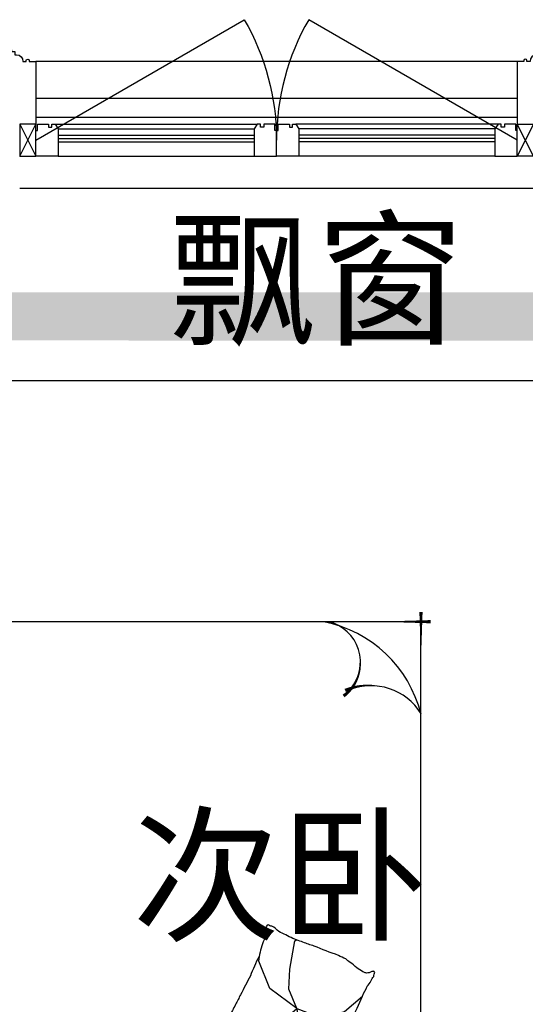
# Model space of a CAD drawing. Header units: millimetres. Extents: x 296296 to 297283, y 219875 to 220035.
# Tile 113 of 256: x 296792.24 to 296793.81, y 220021.15 to 220024.21. Entities that reach past the tile are written whole.
import ezdxf

# ---------------------------------------------------------------- set-up
doc = ezdxf.new("R2010")
doc.units = ezdxf.units.MM
doc.linetypes.add('185洋房-中间套（报建版）-旧规$0$洋房户型$0$CONTINOUS', pattern=[0])
doc.linetypes.add('185洋房-中间套（报建版）-旧规$0$洋房户型$0$XU-140-SF-N1$0$DASH', pattern=[0.35, 0.25, -0.1])
doc.layers.add('面积-计容-住宅-1', color=1, linetype='Continuous', lineweight=0)
doc.styles.get("Standard").update_dxf_attribs({"font": 'arial.ttf'})

# ---------------------------------------------------------------- blocks, each defined once
blk = doc.blocks.new('4uyh5uj6kj67j75rykjtuk7tsik76ykj')
at = {"color": 253}
for s, p in [('飘窗', (842888.6784163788, 434306)), ('次卧', (842775.5000000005, 432449))]:
    blk.add_text(s, height=337.5886524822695, dxfattribs=at).set_placement(p)
blk = doc.blocks.new('185洋房-中间套（报建版）-旧规$0$洋房户型$0$11A$C643C1FD2')
at = {"color": 253}
for points in [[(28.00162752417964, 342.6770962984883, -0.2633679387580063), (0.0515171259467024, 361.4657623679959, -0.494818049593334), (9.22300753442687, 380.2089987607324, -0.049224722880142), (26.89366485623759, 381.9528907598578, -0.0368308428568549), (50.53589313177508, 380.2089987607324, -0.0318926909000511), (88.513958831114, 372.0737317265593, 0.0357819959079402), (122.4282498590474, 365.0841070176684, 0.0329412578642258), (212.0899194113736, 359.1705537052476, 0.0265644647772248), (323.3170857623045, 365.0841070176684, 0.0179054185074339), (360.8313586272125, 370.4487565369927, -0.0333974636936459), (381.0393698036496, 372.7026747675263, -0.0320396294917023), (418.1219118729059, 371.9701745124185, 0.018441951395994), (482.4437609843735, 368.9494421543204, 0.0108372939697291), (547.20722402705, 369.7023622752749, 0.0146238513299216), (595.1154809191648, 372.7026747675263, 0.1112493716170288), (617.6622878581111, 380.009099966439, -0.1537083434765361), (634.5505437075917, 383.9622313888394, -0.0764444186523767), (641.9869964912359, 382.2391803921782, -0.215512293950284), (643.9398537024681, 380.2089987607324, -0.5858582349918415), (641.2773915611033, 377.1638927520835, 0.3634893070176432), (636.428366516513, 374.5792910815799, 0.1917162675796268), (636.3710470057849, 363.0441536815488, -0.1296753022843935), (638.3061893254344, 346.4303289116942, -0.0173502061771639), (635.3064320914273, 329.6262630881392, 0.0193256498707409), (632.6727208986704, 314.5282753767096, 0.0188175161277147), (626.0583722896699, 246.1461785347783, 0.0218280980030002), (625.1612337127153, 186.9199199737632, 0.0062041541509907), (626.5468691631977, 153.0692459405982, 0.0019630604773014), (632.6727208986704, 46.17539165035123, 0.0283408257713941), (636.9498540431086, 10.04676229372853, -0.1170135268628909), (636.428366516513, 1.137023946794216, -0.3660599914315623), (634.9992988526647, 0.2057491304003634, -0.0397304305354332), (621.4055880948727, 3.013640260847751, -0.0483088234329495), (607.6671159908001, 8.49546699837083, 0.0629807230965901), (596.9933037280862, 12.39658056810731, 0.0405796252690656), (573.5959727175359, 15.7771522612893, 0.0143450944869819), (506.85604535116, 18.02642949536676, 0.0054844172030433), (381.4113608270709, 17.27782013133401, 0.0071527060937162), (285.2684470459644, 14.27319686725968, 0.0087615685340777), (242.7241944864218, 11.586396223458, -0.0081531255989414), (197.0090114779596, 8.643489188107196, -0.062510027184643), (139.879690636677, 13.04411358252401, 0.078669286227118), (94.29284231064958, 15.08410701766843, 0.0478250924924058), (71.93141105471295, 10.36764307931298, -0.0344939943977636), (41.1465831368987, 3.013640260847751, -0.0235713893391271), (15.81139786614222, -8.1299222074e-06, -0.5102284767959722), (14.85667191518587, 1.137023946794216), (22.36815910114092, 31.16260241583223), (43.02460189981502, 113.7327313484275, 0.0730409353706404), (44.97563112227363, 133.3135636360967, 0.0233051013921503), (39.26876032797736, 194.4262439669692, 0.0182988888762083), (35.19884174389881, 217.2706755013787, -0.0109698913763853), (27.85368260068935, 255.2657693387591, -0.0422811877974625), (24.94686314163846, 289.579173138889, -0.0272005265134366), (27.85368260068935, 342.9727865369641)], [(501.8616993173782, 368.8804882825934, 0.0278421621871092), (478.0799251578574, 358.2673156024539, 0.0486850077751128), (465.5431597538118, 350.1835615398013, 0.0236664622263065), (437.6198862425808, 325.8245057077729, 0.0312234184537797), (418.5966097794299, 305.1453350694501, 0.0468009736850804), (413.4886008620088, 297.4792006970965, 0.023190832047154), (405.4516541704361, 280.7496055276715)], [(583.8483481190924, 374.5792910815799, 0.0881531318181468), (549.3185234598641, 371.0355364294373, 0.0881531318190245), (518.1231781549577, 355.8132692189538, 0.0775471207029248), (496.4769416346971, 334.2011149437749, 0.077547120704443), (482.4437609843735, 307.0218101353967)], [(118.3913605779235, 15.79728258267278, 0.0097294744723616), (145.6801728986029, 24.82911724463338, 0.009729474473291), (172.5969230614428, 34.91583502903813, 0.0079705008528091), (194.3418602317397, 43.95450188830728, 0.0079705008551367), (215.7876314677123, 53.68171564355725)]]:
    blk.add_lwpolyline(points, format="xyb", dxfattribs=at)
blk = doc.blocks.new('185洋房-中间套（报建版）-旧规$0$洋房户型$0$11A$C5A527934')
at = {"color": 253}
for p, q in [((122.7863028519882, 492.3297854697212), (194.0422210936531, 398.7701386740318)), ((469.082148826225, 493.1734273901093), (467.2889541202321, 399.6312042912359)), ((194.0422210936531, 398.7701386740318), (261.6452530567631, 281.4336128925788)), ((347.0384173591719, 320.5457457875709), (364.8287260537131, 400.5479455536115)), ((467.2889541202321, 399.6312042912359), (490.5114477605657, 289.7861020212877)), ((592.6898554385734, 326.9167924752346), (677.8384109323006, 360.9532905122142)), ((677.8384109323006, 360.9532905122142), (699.5126560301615, 357.8590980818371)), ((329.248285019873, 268.9888375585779), (347.0384173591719, 320.5457457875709)), ((530.7634408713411, 243.3727071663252), (592.6898554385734, 326.9167924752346)), ((261.6452530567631, 281.4336128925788), (277.656460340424, 231.6545115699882)), ((490.5114477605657, 289.7861020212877), (530.7634408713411, 243.3727071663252)), ((69.51041293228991, 247.6549006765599), (37.09750266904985, 229.6184736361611)), ((162.0198065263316, 260.0996760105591), (69.51041293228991, 247.6549006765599)), ((277.656460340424, 231.6545115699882), (162.0198065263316, 260.0996760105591)), ((277.656460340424, 231.6545115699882), (329.248285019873, 268.9888375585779)), ((530.7634408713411, 243.3727071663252), (591.1416068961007, 268.1265008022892)), ((591.1416068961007, 268.1265008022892), (653.0678451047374, 265.0323083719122)), ((653.0678451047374, 265.0323083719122), (741.3128976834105, 249.5610920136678)), ((741.3128976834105, 249.5610920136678), (744.2826452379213, 243.7632998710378)), ((277.656460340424, 231.6545115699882), (233.1808649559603, 174.7640555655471)), ((277.656460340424, 231.6545115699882), (288.2512753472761, 146.9533973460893)), ((363.562474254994, 226.3543945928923), (318.6659118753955, 193.8651198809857)), ((530.7634408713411, 243.3727071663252), (363.562474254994, 226.3543945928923)), ((530.7634408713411, 243.3727071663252), (502.8965543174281, 169.1111991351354)), ((318.6659118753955, 193.8651198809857), (307.8287011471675, 186.1295117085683)), ((233.1808649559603, 174.7640555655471), (174.4729873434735, 132.0963089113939)), ((502.8965543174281, 169.1111991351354), (521.4744786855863, 94.8498182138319)), ((174.4729873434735, 132.0963089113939), (90.85874809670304, 132.0963089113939)), ((289.9070901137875, 133.7158508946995), (300.5571840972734, 48.57280439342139)), ((521.4744786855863, 94.8498182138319), (569.7114051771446, 38.53747242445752))]:
    blk.add_line(p, q, dxfattribs=at)
blk.add_lwpolyline([(405.0356356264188, 391.5003112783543, -0.0256263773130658), (394.5934741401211, 394.0405346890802, -0.0108003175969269), (278.209239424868, 431.5106167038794, -0.0045599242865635), (199.4338971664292, 459.5707737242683, -0.0112502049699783), (167.8769151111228, 471.9491266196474, -0.0693939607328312), (150.9364112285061, 481.9861399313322, 0.0797562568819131), (135.9971100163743, 490.4264496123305, 0.1063994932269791), (122.7863028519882, 492.3297854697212, 0.3286420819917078), (119.1773717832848, 489.2655320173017, 0.2995467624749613), (121.3153486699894, 483.4137400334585, -0.1899166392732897), (126.2542959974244, 475.4833428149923, -0.0335175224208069), (127.3176843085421, 466.2475801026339, -0.0756271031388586), (126.8906863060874, 462.1304654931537, -0.0534886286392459), (124.2209201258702, 455.063051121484, -0.0178378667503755), (113.3135905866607, 435.2732662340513, -0.0383935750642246), (97.84424402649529, 413.4275901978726, 0.0595290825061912), (88.45066338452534, 398.9000875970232, 0.0359425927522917), (78.95537845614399, 375.3470172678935, 0.011245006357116), (55.85925023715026, 297.6302435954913, 0.0062027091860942), (46.61283075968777, 262.009805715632, -0.010783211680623), (41.10622010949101, 241.5682398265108, -0.0194848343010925), (37.09750266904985, 229.6184736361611, -0.0050616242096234), (19.43351800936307, 184.4461909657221, -0.1013919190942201), (4.367418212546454, 161.6979340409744, 0.2237680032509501), (2.24386440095e-05, 149.6127858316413, 0.2555795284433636), (2.805489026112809, 145.4583129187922, 0.0815627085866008), (16.92475666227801, 140.8788286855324, 0.0718052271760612), (32.32184490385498, 140.7632261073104, -0.0699853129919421), (48.11559286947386, 140.7018463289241, -0.0354599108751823), (101.6783004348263, 129.0320565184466, -0.0294323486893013), (163.8247328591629, 106.7504570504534, -0.0015539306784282), (193.8273851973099, 93.84524431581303, 0.0015200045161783), (224.4987916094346, 80.64991030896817, 0.004735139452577), (256.237719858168, 67.46336765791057, -0.0038204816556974), (295.604757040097, 51.19196171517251, -0.2960011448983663), (315.3198151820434, 22.10359100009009, 0.6497743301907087), (334.6137799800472, 13.98520612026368, 0.0231899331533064), (338.6621444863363, 18.15789371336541, -0.0288000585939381), (341.960333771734, 21.48196777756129, -0.0057266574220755), (347.8876233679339, 26.68343014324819, 0.0043580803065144), (355.6948428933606, 33.49688085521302, 0.0275279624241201), (370.9950301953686, 48.67188713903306, 0.0462141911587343), (378.6929041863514, 58.96571177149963, 0.194121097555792), (381.2113511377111, 73.97301234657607, -0.1337189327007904), (382.2652226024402, 95.61669339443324, -0.0057790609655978), (388.9653815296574, 115.431317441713, -0.0088817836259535)], format="xyb", dxfattribs=at)
blk.add_lwpolyline([(770.2698468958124, 299.0561550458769, 0.1013919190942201), (787.0352203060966, 320.5827156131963, -0.2237680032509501), (792.3160632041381, 332.2975630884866, -0.2555795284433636), (789.8372789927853, 336.6548462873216, -0.0815627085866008), (776.1105519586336, 342.3030636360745, -0.0718052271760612), (760.7676185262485, 343.5984725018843, 0.0699853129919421), (745.0250362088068, 344.8702209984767, 0.0354599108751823), (692.5143547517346, 360.6111221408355, 0.0294323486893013), (632.2585668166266, 387.5905357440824, 0.0015539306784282), (603.3333250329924, 402.757409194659, -0.0015200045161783), (573.7635334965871, 418.2648087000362, -0.004735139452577), (543.1286866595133, 433.8452654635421, 0.0038204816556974), (505.1246174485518, 453.0861851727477, 0.2960011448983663), (487.6971029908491, 483.6000929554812, 0.265444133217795), (469.082148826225, 493.1734273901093, -0.0231899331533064), (464.7258680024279, 489.3233112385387, 0.0288000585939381), (461.1825995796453, 486.2618132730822, 0.0057266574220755), (454.8740680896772, 481.5299634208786, -0.0043580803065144), (446.5675822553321, 475.3349589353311, -0.0275279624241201), (430.149279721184, 461.3773126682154, -0.0462141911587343), (421.6850562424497, 451.7037915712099, -0.194121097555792), (418.0237477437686, 436.9336708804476, 0.1337189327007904), (415.3140452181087, 415.4344363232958, 0.0115049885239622), (398.5551213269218, 377.3189803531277, 0.0088817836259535), (374.8533441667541, 328.8747350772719, 0.0124257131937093), (341.4359616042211, 267.358714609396, -0.0336123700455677), (330.0450882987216, 244.0923795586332), (309.3242681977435, 193.4073047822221), (293.3396342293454, 154.3073867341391, 0.2243410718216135), (280.2644931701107, 142.336453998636, -0.7227715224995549), (280.1118582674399, 134.362428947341, -0.1035130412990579), (283.475598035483, 133.9159818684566, 0.0534647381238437), (289.9907356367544, 133.7042395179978, 0.0301092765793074), (310.7412826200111, 129.5083340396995, -0.0314364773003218), (330.6279829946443, 125.5419687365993, -0.0532399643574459), (344.2355694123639, 125.1658530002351, 0.0551795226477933), (357.3661006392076, 124.7520930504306, 0.0562710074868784), (380.1486569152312, 118.8334074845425, 0.0108003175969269), (493.3185365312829, 72.55300682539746, 0.0045599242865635), (569.7114051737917, 38.53747242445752, 0.0112502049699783), (600.2267866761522, 23.7767736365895, 0.0693939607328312), (616.3481453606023, 12.47084147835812, -0.0797562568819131), (630.5965715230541, 2.91030277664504, -0.1063994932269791), (643.622630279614, -7.6228861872e-06, -0.3286420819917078), (647.45581179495, 2.778616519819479, -0.2995467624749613), (645.7726487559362, 8.777064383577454, 0.1899166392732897), (641.4560746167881, 17.06268979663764, 0.0335175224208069), (641.103711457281, 26.35278924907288, 0.0756271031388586), (641.8450193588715, 30.42506412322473, 0.0534886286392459), (645.0486305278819, 37.26705745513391, 0.0178378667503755), (657.4407085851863, 56.16260785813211, 0.0383935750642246), (674.5389620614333, 76.75833489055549, -0.0595290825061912), (685.0184041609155, 90.52310813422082, -0.0359425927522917), (696.2910374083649, 113.2791029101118, -0.011245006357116), (725.2760093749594, 188.9969967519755, -0.0062027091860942), (737.2254412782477, 223.8039349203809, 0.010783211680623), (744.2826452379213, 243.7632998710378, 0.0194848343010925), (749.1954882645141, 255.370655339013, 0.0050616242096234)], format="xyb", close=True, dxfattribs=at)
blk = doc.blocks.new('185洋房-中间套（报建版）-旧规$0$洋房户型$0$11cdx床头灯2.0')
at = {"color": 253}
for p, q in [((0, 121.9930754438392), (0, 164.8358911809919)), ((-22.36753262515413, 36.55522483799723), (-61.20316116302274, 100.0242339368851)), ((-6.675826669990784, 42.33230819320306), (-18.26673075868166, 115.8317782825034)), ((10.03221337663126, 41.66468136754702), (27.45064381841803, 114.0049844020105)), ((25.21293987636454, 34.65398449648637), (68.98890671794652, 94.82196510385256)), ((-34.65398450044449, 25.21293987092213), (-94.82196508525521, 68.98890669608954)), ((0, 19.46074865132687), (0, 38.24746614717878)), ((36.55522483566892, 22.36753262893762), (100.0242339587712, 61.20316118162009)), ((-121.9930754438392, 0), (-164.8358911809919, 0)), ((-41.66468137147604, 10.0322133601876), (-114.0049843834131, 27.45064379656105)), ((-19.46074865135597, 0), (-38.24746614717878, 0)), ((19.46074865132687, 0), (38.24746614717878, 0)), ((42.33230819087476, 6.675826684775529), (115.8317783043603, 18.26673077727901)), ((121.9930754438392, 0), (164.8358911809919, 0)), ((-42.33230818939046, -6.675826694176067), (-115.831778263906, -18.26673078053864)), ((-36.55522482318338, -22.36753264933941), (-100.0242339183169, -61.20316118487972)), ((0, -19.46074865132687), (0, -38.24746614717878)), ((34.65398451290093, -25.21293985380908), (96.00410843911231, -67.33413310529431)), ((41.66468137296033, -10.03221335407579), (114.3802456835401, -25.8424789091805)), ((-25.21293984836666, -34.65398451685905), (-68.9889066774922, -94.82196510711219)), ((-27.26200928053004, -114.0502396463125), (-9.963274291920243, -41.68122052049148)), ((18.72336690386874, -113.8760766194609), (6.952890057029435, -42.28768495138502)), ((62.58618011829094, -99.16473352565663), (22.87297582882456, -36.24110863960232)), ((0, -121.9930754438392), (0, -164.8358911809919))]:
    blk.add_line(p, q, dxfattribs=at)
for points in [[(0, 164.8358911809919), (0, 121.9930754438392)], [(-164.8358911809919, 0), (-121.9930754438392, 0)], [(164.8358911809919, 0), (122.0982539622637, -1.711093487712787)], [(0, -164.8358911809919), (0, -121.9930754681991)]]:
    blk.add_lwpolyline(points, dxfattribs=at)
for radius in [42.85546614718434, 38.24746614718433]:
    blk.add_circle((0, 0), radius, dxfattribs=at)
for centre, start, end in [((-55.65763585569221, 60.34635381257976), 97.98094052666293, 167.5444984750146), ((-28.32740078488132, 77.05201628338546), 75.48094052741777, 145.0444984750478), ((3.315424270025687, 82.02720775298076), 52.98094052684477, 122.5444984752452), ((34.45350603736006, 74.51450042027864), 30.48094052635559, 100.0444984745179), ((60.34635383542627, 55.6576358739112), 7.980940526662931, 77.54449847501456), ((-74.51450040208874, 34.45350601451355), 120.4809405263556, 190.0444984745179), ((77.05201630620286, 28.32740080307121), 345.4809405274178, 55.04449847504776), ((-82.02720773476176, 3.315424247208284), 142.9809405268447, 212.5444984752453), ((82.02720777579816, -3.315424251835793), 322.9809405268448, 32.54449847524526), ((-77.05201626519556, -28.32740080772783), 165.4809405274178, 235.0444984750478), ((74.51450044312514, -34.45350601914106), 300.4809405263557, 10.04449847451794), ((-60.34635379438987, -55.65763587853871), 187.9809405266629, 257.5444984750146), ((55.65763589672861, -60.34635381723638), 277.9809405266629, 347.5444984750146), ((-34.45350599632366, -74.51450042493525), 210.4809405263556, 280.044498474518), ((-3.31542422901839, -82.02720775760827), 232.9809405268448, 302.5444984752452), ((28.32740082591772, -77.05201628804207), 255.4809405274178, 325.0444984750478)]:
    blk.add_arc(centre, 40.1031497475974, start, end, dxfattribs=at)
blk = doc.blocks.new('*U1160')
at = {"color": 253}
for p, q in [((-900, 0), (-1350, 0)), ((-1350, 0), (-1350, -450)), ((-1350, 0), (1350, 0)), ((900, 0), (-900, 0)), ((-900, 0), (-900, -2100)), ((-900, -450), (-900, 0)), ((900, -2100), (900, 0)), ((900, -450), (900, 0)), ((900, 0), (1350, 0)), ((1350, 0), (1350, -450)), ((-1330, -50), (-1330, -430)), ((-920, -430), (-920, -50)), ((900, -52.37141133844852), (-900, -52.37141133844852)), ((920, -430), (920, -50)), ((1330, -50), (1330, -430)), ((-1350, -450), (-900, -450)), ((-1330, -430), (-920, -430)), ((1350, -450), (900, -450)), ((1330, -430), (920, -430)), ((-900, -2100), (900, -2100))]:
    blk.add_line(p, q, dxfattribs=at)
at = {"color": 253, "linetype": '185洋房-中间套（报建版）-旧规$0$洋房户型$0$CONTINOUS', "ltscale": 2.5}
blk.add_line((900, -494.0539780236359), (-129.6384496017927, -493.6936342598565), dxfattribs=at)
at = {"color": 253}
for points in [[(-1300, -20), (-1300, -50), (-1330, -50)], [(-950, -20), (-1300, -20)], [(-950, -20), (-950, -50), (-920, -50)], [(950, -20), (950, -50), (920, -50)], [(950, -20), (1300, -20)], [(1300, -20), (1300, -50), (1330, -50)]]:
    blk.add_lwpolyline(points, dxfattribs=at)
for points in [[(-1350, -332.5829230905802, 0, 18, 0), (-1350, -478.5486145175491, 10, 10, 0)], [(1350, -332.5829230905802, 0, 18, 0), (1350, -478.5486145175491, 10, 10, 0)], [(-900, -349.7433749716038, 0, 10, 0), (-900, -477.732901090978, 10, 10, 0)], [(900, -349.7433749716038, 0, 10, 0), (900, -477.732901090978, 10, 10, 0)], [(-1380.642982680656, -450, 10, 0, 0), (-1202.928873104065, -450, 10, 10, 0)], [(-873.3039343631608, -450, 18, 0, 0), (-1032.485541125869, -450, 10, 10, 0)], [(873.3039343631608, -450, 18, 0, 0), (1032.485541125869, -450, 10, 10, 0)], [(1380.642982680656, -450, 10, 0, 0), (1202.928873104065, -450, 10, 10, 0)], [(668.4798599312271, -1858.974266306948, 10, 0, 0.3742418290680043), (834.35406832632, -1895.367973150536, 10, 10, -2.215859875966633)], [(686.134763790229, -1863.698682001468, 10, 0, -0.1770186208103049), (693.2691898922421, -1995.667389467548, 10, 10, 2.215859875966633)], [(900, -1958.516598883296, 0, 10, 0), (900, -2130, 10, 10, 0)], [(-900, -2005.373558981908, 0, 10, 0), (-900, -2130, 10, 10, 0)], [(-658.2516379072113, -2100, 0, 10, 0), (-930, -2100, 10, 10, 0)], [(775.3735589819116, -2100, 0, 10, 0), (930, -2100, 10, 10, 0)]]:
    blk.add_lwpolyline(points, format="xyseb", dxfattribs=at)
at = {"color": 253, "linetype": '185洋房-中间套（报建版）-旧规$0$洋房户型$0$CONTINOUS', "ltscale": 2.5}
for centre, radius, start, end in [((-128.8583196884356, -1775.735626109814), 1282.042229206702, 90.03486480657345, 126.977026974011), ((-10.6178487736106, -1124.520932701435), 641.9571511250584, 100.6846126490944, 154.0789214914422), ((515.9483600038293, -1720.672995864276), 391.6461517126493, 284.3565564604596, 348.6982700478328), ((773.9434106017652, -1781.829325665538), 129.6719098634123, 228.5450077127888, 346.4386693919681), ((519.1637179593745, -1944.946974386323), 181.3429785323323, 301.1833281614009, 22.206194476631)]:
    blk.add_arc(centre, radius, start, end, dxfattribs=at)
at = {"color": 253, "linetype": '185洋房-中间套（报建版）-旧规$0$洋房户型$0$XU-140-SF-N1$0$DASH', "ltscale": 2.5}
blk.add_arc((-757.918790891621, -855.2302890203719), 175.8930122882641, 5.188406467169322, 143.8786841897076, dxfattribs=at)
at = {"color": 253, "xscale": -1}
for name, p in [('185洋房-中间套（报建版）-旧规$0$洋房户型$0$11cdx床头灯2.0', (-1125, -225)), ('185洋房-中间套（报建版）-旧规$0$洋房户型$0$11A$C643C1FD2', (-140.3062636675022, -485.6770544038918))]:
    blk.add_blockref(name, p, dxfattribs=at)
at = {"color": 253}
for name, p in [('185洋房-中间套（报建版）-旧规$0$洋房户型$0$11cdx床头灯2.0', (1125, -225)), ('185洋房-中间套（报建版）-旧规$0$洋房户型$0$11A$C643C1FD2', (140.3062636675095, -485.6770544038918)), ('185洋房-中间套（报建版）-旧规$0$洋房户型$0$11A$C5A527934', (-835.6395401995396, -1956.163217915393))]:
    blk.add_blockref(name, p, dxfattribs=at)
blk = doc.blocks.new('185洋房-中间套（报建版）-旧规')
at = {"color": 253}
blk.add_lwpolyline([(27400.00161028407, 12600.00000026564), (29600.00161030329, 12600.00000026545)], dxfattribs=at)
at = {"color": 253, "xscale": -1, "rotation": 270}
blk.add_blockref('*U1160', (29999.9999321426, 10950.00000026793), dxfattribs=at)
blk = doc.blocks.new('*U1498')
at = {"color": 253}
for points in [[(30532.70266194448, 9049.579764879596), (30532.70266194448, 8999.579764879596), (30582.70266194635, 8999.579764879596), (30582.70266194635, 9002.579764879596), (30589.70266194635, 9002.579764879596), (30589.70266194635, 9005.57976485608), (30592.70266194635, 9005.57976485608, 0.4142135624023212), (30599.70266194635, 9012.57976485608), (30599.70266194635, 9015.57976485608), (30606.70266194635, 9015.57976485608), (30606.70266194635, 9018.57976485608), (30647.70266285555, 9018.579764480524), (30647.70266279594, 9023.579764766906), (30657.70266273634, 9023.579764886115), (30657.70266261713, 9033.579764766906), (30662.70266350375, 9033.57976482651, 0.4039906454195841), (30682.70266297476, 9054.579764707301), (30692.70266264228, 9054.57976462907), (30692.70266262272, 9052.079764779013, 0.9999999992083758), (30702.70266277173, 9052.079764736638), (30702.7026627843, 9054.57976468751), (30722.70266339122, 9054.57976468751), (30722.70266339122, 9249.579764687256)], [(32412.70266483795, 9049.579764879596), (32412.70266483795, 8999.579764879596), (32362.70266483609, 8999.579764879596), (32362.70266483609, 9002.579764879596), (32355.70266483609, 9002.579764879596), (32355.70266483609, 9005.57976485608), (32352.70266483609, 9005.57976485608, -0.4142135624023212), (32345.70266483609, 9012.57976485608), (32345.70266483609, 9015.57976485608), (32338.70266483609, 9015.57976485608), (32338.70266483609, 9018.57976485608), (32297.70266392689, 9018.579764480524), (32297.70266398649, 9023.579764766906), (32287.7026640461, 9023.579764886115), (32287.70266416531, 9033.579764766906), (32282.70266327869, 9033.57976482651, -0.4039906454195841), (32262.70266380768, 9054.579764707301), (32252.70266414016, 9054.57976462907), (32252.70266415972, 9052.079764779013, -0.9999999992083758), (32242.70266401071, 9052.079764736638), (32242.70266399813, 9054.57976468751), (32222.70266339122, 9054.57976468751), (32222.70266339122, 9249.579764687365)]]:
    blk.add_lwpolyline(points, format="xyb", dxfattribs=at)
blk.add_lwpolyline([(32222.70266339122, 9054.57976468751), (30722.70266339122, 9054.57976468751)], dxfattribs=at)
blk = doc.blocks.new('185标准层外包-中间-报建版$0$seyesryhertyheryetrye')
at = {"color": 253}
blk.add_lwpolyline([(22072.70269624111, 23949.57976469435), (22022.70269624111, 23949.57976469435), (22022.70269624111, 23849.57976469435), (22072.70269624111, 23849.57976469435)], close=True, dxfattribs=at)
for points in [[(22022.70269624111, 23849.57976469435), (22072.70269624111, 23949.57976469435)], [(22022.70269624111, 23949.57976469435), (22072.70269732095, 23849.57976468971)]]:
    blk.add_lwpolyline(points, dxfattribs=at)
blk = doc.blocks.new('*U1506')
at = {"color": 253}
for points in [[(7970.00000050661, 814.9999839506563), (7970.00000050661, 899.9999839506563), (7900.00000050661, 899.9999839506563), (7900.00000050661, 819.9999839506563), (7905.00000050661, 819.9999839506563), (7905.00000050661, 799.9999839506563), (7940.00000050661, 799.9999839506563), (7940.00000050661, 809.9999839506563), (7950.00000050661, 809.9999839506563), (7950.00000050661, 799.9999839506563), (7960.00000050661, 799.9999839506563)], [(8580.00000050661, 814.9999839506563), (8580.00000050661, 899.9999839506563), (8650.00000050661, 899.9999839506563), (8650.00000050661, 819.9999839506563), (8645.00000050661, 819.9999839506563), (8645.00000050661, 799.9999839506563), (8610.00000050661, 799.9999839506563), (8610.00000050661, 809.9999839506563), (8600.00000050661, 809.9999839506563), (8600.00000050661, 799.9999839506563), (8590.00000050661, 799.9999839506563)]]:
    blk.add_lwpolyline(points, close=True, dxfattribs=at)
for points in [[(7970.00000050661, 899.9999839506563), (8580.00000050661, 899.9999839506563)], [(7970.00000050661, 854.9999839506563), (8580.00000050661, 854.9999839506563)], [(7970.00000050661, 844.9999839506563), (8580.00000050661, 844.9999839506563)], [(7970.00000050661, 834.9999839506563), (8580.00000050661, 834.9999839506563)], [(7960.00000050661, 799.9999839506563), (8590.00000050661, 799.9999839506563)], [(7970.00000050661, 814.9999839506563), (8580.00000050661, 814.9999839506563)]]:
    blk.add_lwpolyline(points, dxfattribs=at)
blk = doc.blocks.new('185标准层外包-中间-报建版')
at = {"color": 253}
for points in [[(23407.36407460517, 23799.57976404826), (24056.88312744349, 24174.57976404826, -0.1316524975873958), (24157.36407460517, 23799.57976404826)], [(24907.36407460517, 23799.57976404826), (24257.84502176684, 24174.57976404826, 0.1316524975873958), (24157.36407460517, 23799.57976404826)]]:
    blk.add_lwpolyline(points, format="xyb", dxfattribs=at)
for points in [[(23407.36406994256, 23929.57977495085), (24907.36406994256, 23929.57977495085)], [(23407.36406994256, 23869.57977495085), (24907.36406994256, 23869.57977495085)], [(24957.36407245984, 23649.57978584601), (23357.36407245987, 23649.57978476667)]]:
    blk.add_lwpolyline(points, dxfattribs=at)
at = {"color": 253, "rotation": 180}
for name, p in [('*U1498', (55630.06673333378, 33099.15953963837)), ('*U1506', (32807.36407586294, 24649.57976891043))]:
    blk.add_blockref(name, p, dxfattribs=at)
at = {"color": 253}
blk.add_blockref('185标准层外包-中间-报建版$0$seyesryhertyheryetrye', (1334.661378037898, -99.99997972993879), dxfattribs=at)
at = {"color": 253, "xscale": -1, "rotation": 180}
blk.add_blockref('*U1506', (15507.36407484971, 24649.57976891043), dxfattribs=at)
at = {"color": 253, "xscale": -1}
blk.add_blockref('185标准层外包-中间-报建版$0$seyesryhertyheryetrye', (46980.06676000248, -100.0000005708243), dxfattribs=at)

msp = doc.modelspace()

# ---------------------------------------------------------------- block references
at = {"xscale": 0.001, "yscale": 0.001, "zscale": 0.001}
msp.add_blockref('4uyh5uj6kj67j75rykjtuk7tsik76ykj', (295949.8135978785, 219588.9300733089), dxfattribs=at)

# ---------------------------------------------------------------- next in the draw order: block references
at = {"xscale": -0.001, "yscale": 0.001, "zscale": 0.001}
msp.add_blockref('185洋房-中间套（报建版）-旧规', (296821.3884530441, 220010.4885109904), dxfattribs=at)

# ---------------------------------------------------------------- next in the draw order: linework, layer by layer
at = {"layer": '面积-计容-住宅-1', "const_width": 0.15}
msp.add_lwpolyline([(296800.9884460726, 220021.4885113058), (296796.3884526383, 220021.4885109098), (296796.3884529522, 220022.5885109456), (296794.5884527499, 220022.5885109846), (296794.5884530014, 220023.2885110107), (296791.1884530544, 220023.2885109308), (296791.1884530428, 220022.6885109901), (296789.1884528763, 220022.6885109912), (296789.1884528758, 220016.3885109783), (296789.1884528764, 220016.3885109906), (296789.188452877, 220011.5885109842), (296792.888452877, 220011.5885109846), (296792.888452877, 220010.9885109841), (296796.388452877, 220010.9885109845), (296796.3884528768, 220012.7385109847), (296801.8884528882, 220012.7385109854), (296801.8884528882, 220012.7385109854), (296805.2884528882, 220012.7385109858), (296805.2884528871, 220017.6885109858), (296801.9884528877, 220017.6885109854), (296801.9884528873, 220020.1885109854), (296802.6884528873, 220020.1885109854), (296802.6884528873, 220021.1885108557), (296800.9884460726, 220021.1885113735)], close=True, dxfattribs=at)

# ---------------------------------------------------------------- next in the draw order: block references
at = {"xscale": -0.001, "yscale": 0.001, "zscale": 0.001}
msp.add_blockref('185标准层外包-中间-报建版', (296817.1958171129, 220000.0389312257), dxfattribs=at)

doc.saveas('drawing.dxf')
